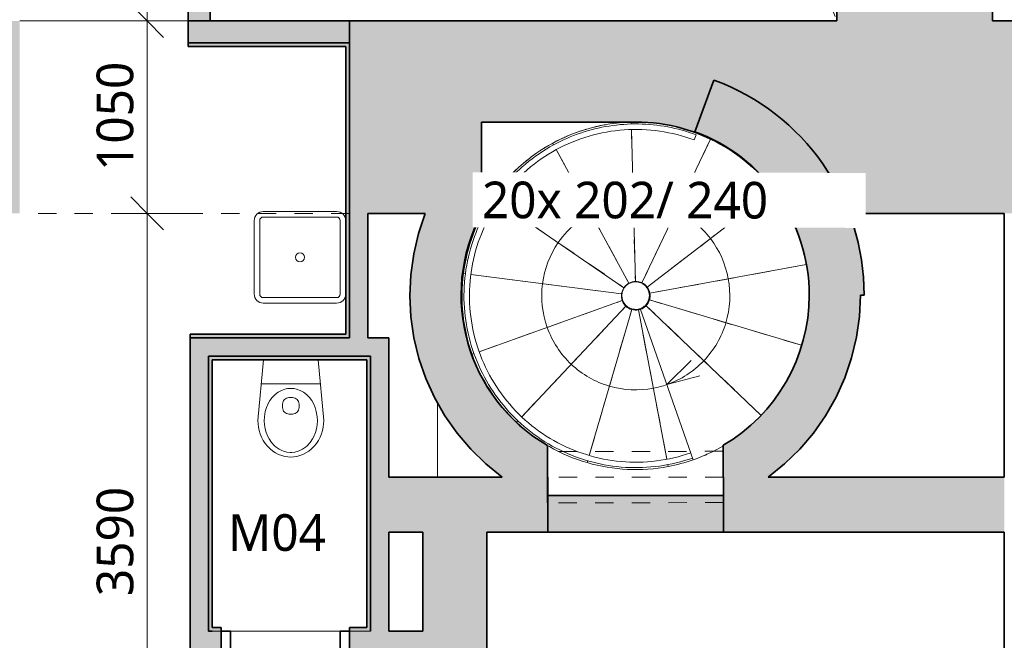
# Model space of a CAD drawing. Header units: metres. Extents: x -2.8 to 41.5, y -3 to 31.1.
# Tile 5 of 21: x 0.8 to 6.2, y 11.4 to 14.8. Entities that reach past the tile are written whole.
import ezdxf

# ---------------------------------------------------------------- set-up
doc = ezdxf.new("R2010")
doc.units = ezdxf.units.M
doc.linetypes.add('AV - Cerch_ 1 tecka 2mm', pattern=[0.004, 0.002, -0.001, 0, -0.001])
doc.linetypes.add('AV - Cerch_ 2 tecky 4mm', pattern=[0.008, 0.004, -0.0015, 0, -0.001, 0, -0.0015])
doc.layers.add('AV-KOTY', color=5, linetype='Continuous', lineweight=13, true_color=0x0000ff)
doc.layers.add('AV-MISTNOSTI', color=5, linetype='Continuous', lineweight=5, true_color=0x0000ff)
for name, color, linetype, lineweight in [('AV-KOTY-100', 7, 'Continuous', 5), ('AV-SRAFY', 7, 'Continuous', 35), ('AV-STAVBA', 7, 'Continuous', 18), ('AV-VYBAVENI', 7, 'Continuous', 18)]:
    doc.layers.add(name, color=color, linetype=linetype, lineweight=lineweight)
doc.styles.add('Trebuchet MS', font='trebuc.ttf', dxfattribs={"height": 0.2})
doc.styles.add('Trebuchet MS_B', font='trebuc.ttf', dxfattribs={"height": 0.2})
doc.dimstyles.new('2_mm_-_O_-_Blue_-_mm_-_zaokrouhlena', dxfattribs={"dimscale": 0.3048, "dimtxt": 0.20619, "dimasz": 0.590551, "dimexe": 0.393701, "dimexo": 0.0625, "dimgap": 0.065617, "dimtad": 1, "dimdec": 0, "dimlfac": 1000, "dimrnd": 10, "dimzin": 0, "dimdsep": 46, "dimtxsty": 'Trebuchet MS', "dimblk1": 'OBLIQUE', "dimblk2": 'OBLIQUE', "dimsah": 1, "dimcen": 0.09, "dimazin": 0, "dimtfac": 1, "dimtdec": 4, "dimtix": 1, "dimtmove": 0, "dimatfit": 3, "dimfxl": 0.984252, "dimfxlon": 1, "dimtvp": 1, "dimtfill": 1, "dimtolj": 1, "dimtzin": 0, "dimarcsym": 2})
doc.dimstyles.new('2_mm_-_O_-_Blue_-_mm_-_zaokrouhlena_1', dxfattribs={"dimscale": 0.3048, "dimtxt": 0.20619, "dimasz": 0.590551, "dimexe": 0.393701, "dimexo": 0.0625, "dimgap": 0.065617, "dimtad": 1, "dimdec": 0, "dimlfac": 1000, "dimrnd": 10, "dimzin": 0, "dimdsep": 46, "dimtxsty": 'Trebuchet MS', "dimblk1": 'OBLIQUE', "dimblk2": 'OBLIQUE', "dimsah": 1, "dimcen": 0.09, "dimazin": 0, "dimtfac": 1, "dimtdec": 4, "dimtix": 1, "dimtmove": 2, "dimatfit": 3, "dimfxl": 0.984252, "dimfxlon": 1, "dimtvp": 1, "dimtfill": 1, "dimtolj": 1, "dimtzin": 0, "dimarcsym": 2})

# ---------------------------------------------------------------- blocks, each defined once
blk = doc.blocks.new('DO_1-L_Obl_ - 600x1970-961458-1NP mezipatro')
at = {"layer": 'AV-STAVBA'}
for p, q in [((0.3, 0.52), (0.3, -0.08)), ((-0.3, -0.08), (0.3, -0.08)), ((-0.3, -0.18), (-0.3, -0.08)), ((0.3, -0.18), (0.3, -0.08)), ((0.3, -0.08), (0.3, -0.18)), ((-0.35, -0.18), (-0.3, -0.18)), ((-0.3, -0.18), (0.3, -0.18)), ((0.3, -0.18), (0.35, -0.18))]:
    blk.add_line(p, q, dxfattribs=at)
at = {"layer": 'AV-STAVBA', "lineweight": 35}
for p, q in [((-0.3, -0.08), (-0.35, -0.08)), ((-0.35, -0.08), (-0.35, -0.18)), ((-0.3, -0.18), (-0.3, -0.08)), ((0.35, -0.08), (0.3, -0.08)), ((0.3, -0.08), (0.3, -0.18)), ((0.35, -0.18), (0.35, -0.08)), ((-0.35, -0.18), (-0.3, -0.18)), ((0.3, -0.18), (0.35, -0.18))]:
    blk.add_line(p, q, dxfattribs=at)
at = {"layer": 'AV-STAVBA', "linetype": 'AV - Cerch_ 1 tecka 2mm'}
for p, q in [((-0.3, -0.08), (0.3, -0.08)), ((-0.35, -0.18), (0.35, -0.18)), ((-0.3, -0.18), (0.3, -0.18))]:
    blk.add_line(p, q, dxfattribs=at)
at = {"layer": 'AV-STAVBA'}
blk.add_arc((0.3, -0.08), 0.6, 90, 180, dxfattribs=at)
blk = doc.blocks.new('GM_Otvor_obdélníkový - 1800x2300-961583-1NP mezipatro')
at = {"layer": 'AV-STAVBA', "linetype": 'AV - Cerch_ 1 tecka 2mm', "lineweight": 13}
for p, q in [((-0.9, 0.525), (0.9, 0.525)), ((-0.9, -0.525), (0.9, -0.525)), ((-0.9, -0.525), (0.9, -0.525))]:
    blk.add_line(p, q, dxfattribs=at)
blk = doc.blocks.new('GM_Void_valená klenba - GM_Void_valená klenba-1524312-1NP mezipatro')
at = {"layer": 'AV-STAVBA', "linetype": 'AV - Cerch_ 1 tecka 2mm', "lineweight": 13}
for p, q in [((-0.55, 2.395), (-0.55, -2.445)), ((-0.55, 2.395), (0.55, 2.395)), ((0.55, 2.395), (0.55, -2.445)), ((-0.55, -2.445), (0.55, -2.445))]:
    blk.add_line(p, q, dxfattribs=at)
for centre, start, end in [((0, 3.7905), 248.4898, 291.5102), ((0, -3.8405), 68.4898, 111.5102)]:
    blk.add_arc(centre, 1.5, start, end, dxfattribs=at)
blk = doc.blocks.new('Railing - Railing-1420859-1NP mezipatro')
at = {"layer": 'AV-STAVBA'}
blk.add_line((4.5369, 14.1266), (4.5264, 14.0985), dxfattribs=at)
for points in [[(3.7595, 14.072), (3.8066, 14.0976), (3.9051, 14.1408), (4.0617, 14.1794), (4.2227, 14.1906), (4.3832, 14.1743), (4.4867, 14.1454), (4.5369, 14.1266)], [(3.7739, 14.0457), (3.8308, 14.0767), (3.9514, 14.1264), (4.1439, 14.1609), (4.3394, 14.1536), (4.4657, 14.1212), (4.5264, 14.0985)], [(4.518, 12.363), (4.4594, 12.3424), (4.338, 12.3131), (4.1509, 12.3058), (3.966, 12.3356), (3.7907, 12.4013), (3.6317, 12.5003), (3.4954, 12.6287), (3.3872, 12.7815), (3.3112, 12.9527), (3.2706, 13.1355), (3.2667, 13.3227), (3.3, 13.507), (3.3689, 13.6811), (3.4708, 13.8382), (3.6018, 13.9721), (3.705, 14.0423), (3.7595, 14.072)], [(4.508, 12.3913), (4.4472, 12.37), (4.3211, 12.3404), (4.1267, 12.337), (3.9361, 12.3747), (3.7577, 12.4518), (3.5996, 12.5649), (3.469, 12.7089), (3.3717, 12.8771), (3.3122, 13.0622), (3.2931, 13.2556), (3.3153, 13.4487), (3.3778, 13.6327), (3.4778, 13.7994), (3.6107, 13.9412), (3.7173, 14.0149), (3.7739, 14.0457)]]:
    blk.add_open_spline(points, degree=3, dxfattribs=at)
blk = doc.blocks.new('Koncepční WC - WC NADRZ-1470814-1NP mezipatro')
at = {"layer": 'AV-VYBAVENI', "lineweight": 13}
for p, q in [((0.1042, 0.5392), (0.0876, 0.5367)), ((0.1203, 0.54), (0.1042, 0.5392)), ((0.1365, 0.5392), (0.1203, 0.54)), ((0.1531, 0.5367), (0.1365, 0.5392)), ((0.0069, 0.4953), (-0.007, 0.4814)), ((0.0218, 0.5074), (0.0069, 0.4953)), ((0.0377, 0.5177), (0.0218, 0.5074)), ((0.0398, 0.4856), (0.0314, 0.4782)), ((0.0541, 0.526), (0.0377, 0.5177)), ((0.0564, 0.4971), (0.0398, 0.4856)), ((0.0708, 0.5323), (0.0541, 0.526)), ((0.0707, 0.5044), (0.0564, 0.4971)), ((0.0799, 0.5081), (0.0707, 0.5044)), ((0.0876, 0.5367), (0.0708, 0.5323)), ((0.0987, 0.513), (0.0799, 0.5081)), ((0.117, 0.515), (0.0987, 0.513)), ((0.1203, 0.515), (0.117, 0.515)), ((0.1237, 0.515), (0.1203, 0.515)), ((0.142, 0.513), (0.1237, 0.515)), ((0.1607, 0.5081), (0.142, 0.513)), ((0.1699, 0.5323), (0.1531, 0.5367)), ((0.1699, 0.5044), (0.1607, 0.5081)), ((0.1866, 0.526), (0.1699, 0.5323)), ((0.1842, 0.4971), (0.1699, 0.5044)), ((0.2008, 0.4856), (0.1842, 0.4971)), ((0.203, 0.5177), (0.1866, 0.526)), ((0.2093, 0.4782), (0.2008, 0.4856)), ((0.2188, 0.5074), (0.203, 0.5177)), ((0.2338, 0.4953), (0.2188, 0.5074)), ((0.2476, 0.4814), (0.2338, 0.4953)), ((-0.0396, 0.4319), (-0.047, 0.4136)), ((-0.0303, 0.4494), (-0.0396, 0.4319)), ((-0.0194, 0.4661), (-0.0303, 0.4494)), ((-0.007, 0.4814), (-0.0194, 0.4661)), ((0.0018, 0.4409), (-0.0051, 0.4278)), ((0.0148, 0.4601), (0.0018, 0.4409)), ((0.0314, 0.4782), (0.0148, 0.4601)), ((0.2258, 0.4601), (0.2093, 0.4782)), ((0.2388, 0.4409), (0.2258, 0.4601)), ((0.2458, 0.4278), (0.2388, 0.4409)), ((0.2601, 0.4661), (0.2476, 0.4814)), ((0.271, 0.4494), (0.2601, 0.4661)), ((0.2802, 0.4319), (0.271, 0.4494)), ((0.2877, 0.4136), (0.2802, 0.4319)), ((-0.0567, 0.3764), (-0.0597, 0.34)), ((-0.0527, 0.395), (-0.0567, 0.3764)), ((-0.047, 0.4136), (-0.0527, 0.395)), ((-0.0197, 0.3855), (-0.0233, 0.3644)), ((-0.0139, 0.4061), (-0.0197, 0.3855)), ((-0.0051, 0.4278), (-0.0139, 0.4061)), ((0.2546, 0.4061), (0.2458, 0.4278)), ((0.2603, 0.3855), (0.2546, 0.4061)), ((0.2639, 0.3644), (0.2603, 0.3855)), ((0.2934, 0.395), (0.2877, 0.4136)), ((0.2973, 0.3764), (0.2934, 0.395)), ((0.3003, 0.34), (0.2973, 0.3764)), ((-0.0597, 0.34), (-0.0288, 0.01)), ((-0.0233, 0.3644), (-0.0247, 0.342)), ((-0.0247, 0.342), (-0.0237, 0.3197)), ((0.2653, 0.342), (0.2639, 0.3644)), ((0.2644, 0.3197), (0.2653, 0.342)), ((0.2695, 0.01), (0.3003, 0.34)), ((-0.0237, 0.3197), (-0.019, 0.2916)), ((-0.019, 0.2916), (-0.0125, 0.2698)), ((-0.0125, 0.2698), (-0.0032, 0.2484)), ((0.0753, 0.2508), (0.0753, 0.2704)), ((0.1103, 0.3054), (0.1203, 0.3054)), ((0.1203, 0.3054), (0.1303, 0.3054)), ((0.1653, 0.2508), (0.1653, 0.2704)), ((0.2439, 0.2484), (0.2532, 0.2698)), ((0.2532, 0.2698), (0.2597, 0.2916)), ((0.2597, 0.2916), (0.2644, 0.3197)), ((-0.0032, 0.2484), (0.0063, 0.2319)), ((0.0063, 0.2319), (0.0188, 0.2151)), ((0.0188, 0.2151), (0.0344, 0.199)), ((0.1203, 0.2158), (0.1103, 0.2158)), ((0.1303, 0.2158), (0.1203, 0.2158)), ((0.2063, 0.199), (0.2219, 0.2151)), ((0.2219, 0.2151), (0.2344, 0.2319)), ((0.2344, 0.2319), (0.2439, 0.2484)), ((0.0344, 0.199), (0.0515, 0.1859)), ((0.0515, 0.1859), (0.0699, 0.1759)), ((0.0699, 0.1759), (0.0885, 0.1693)), ((0.0885, 0.1693), (0.102, 0.1664)), ((0.102, 0.1664), (0.1203, 0.165)), ((0.1203, 0.165), (0.1387, 0.1664)), ((0.1387, 0.1664), (0.1521, 0.1693)), ((0.1521, 0.1693), (0.1708, 0.1759)), ((0.1708, 0.1759), (0.1891, 0.1859)), ((0.1891, 0.1859), (0.2063, 0.199)), ((-0.0409, 0.1398), (0.1203, 0.1398)), ((0.1203, 0.1398), (0.2816, 0.1398))]:
    blk.add_line(p, q, dxfattribs=at)
for centre, start, end in [((0.1103, 0.2704), 90, 180), ((0.1303, 0.2704), 360, 90), ((0.1103, 0.2508), 180, 270), ((0.1303, 0.2508), 270, 0)]:
    blk.add_arc(centre, 0.035, start, end, dxfattribs=at)
blk = doc.blocks.new('GM_Otvor_obdélníkový - 960x2300-1535177-1NP mezipatro')
at = {"layer": 'AV-STAVBA', "linetype": 'AV - Cerch_ 1 tecka 2mm', "lineweight": 13}
for p, q in [((-0.48, 0.14), (0.48, 0.14)), ((-0.48, -0.14), (0.48, -0.14)), ((-0.48, -0.14), (0.48, -0.14))]:
    blk.add_line(p, q, dxfattribs=at)
blk = doc.blocks.new('GM_Otvor_obdélníkový - 960x2300-1535271-1NP mezipatro')
at = {"layer": 'AV-STAVBA', "linetype": 'AV - Cerch_ 1 tecka 2mm', "lineweight": 13}
for p, q in [((-0.48, 0.15), (0.48, 0.15)), ((-0.48, -0.15), (0.48, -0.15)), ((-0.48, -0.15), (0.48, -0.15))]:
    blk.add_line(p, q, dxfattribs=at)
blk = doc.blocks.new('Koncepční dřez - Dřez-607565-1NP mezipatro')
at = {"layer": 'AV-VYBAVENI'}
for p, q in [((-0.2, 0.25), (0.2, 0.25)), ((0.2, 0.22), (-0.2, 0.22)), ((-0.25, 0.2), (-0.25, -0.2)), ((-0.22, 0.2), (-0.22, -0.2)), ((0.22, -0.2), (0.22, 0.2)), ((-0.2, -0.22), (0.2, -0.22)), ((-0.2, -0.25), (0.2, -0.25))]:
    blk.add_line(p, q, dxfattribs=at)
blk.add_circle((0, 0), 0.025, dxfattribs=at)
for centre, radius, start, end in [((-0.2, 0.2), 0.05, 90, 180), ((-0.2, 0.2), 0.02, 90, 180), ((0.2, 0.2), 0.05, 360, 90), ((0.2, 0.2), 0.02, 360, 90), ((-0.2, -0.2), 0.05, 180, 270), ((-0.2, -0.2), 0.02, 180, 270), ((0.2, -0.2), 0.02, 270, 360), ((0.2, -0.2), 0.05, 270, 360)]:
    blk.add_arc(centre, radius, start, end, dxfattribs=at)
blk = doc.blocks.new('DIMBLOCK42-1NP mezipatro')
at = {"layer": 'AV-KOTY-100', "color": 5, "true_color": 0x0000ff}
for p, q in [((1.5407, 19.0882), (1.4507, 19.1782)), ((1.5407, 19.0882), (1.4207, 19.0882)), ((1.5407, 19.0882), (1.5407, 14.7482)), ((1.5407, 19.0882), (1.6307, 18.9982)), ((1.5407, 19.0882), (1.8407, 19.0882)), ((1.5407, 14.7482), (1.4507, 14.8382)), ((1.5407, 14.7482), (1.4207, 14.7482)), ((1.5407, 14.7482), (1.6307, 14.6582)), ((1.5407, 14.7482), (1.8407, 14.7482))]:
    blk.add_line(p, q, dxfattribs=at)
at = {"layer": 'AV-KOTY-100', "color": 0, "insert": (1.2647, 16.7591), "char_height": 0.2, "width": 0.704541, "attachment_point": 1, "rotation": 90, "line_spacing_factor": 1.048425, "style": 'Trebuchet MS', "bg_fill": 3, "box_fill_scale": 1.25, "bg_fill_color": 256, "bg_fill_true_color": 13158600, "bg_fill_transparency": 0}
blk.add_mtext('4340', dxfattribs=at)
blk = doc.blocks.new('_Oblique')
at = {"color": 0, "linetype": 'ByBlock', "lineweight": -2}
blk.add_line((-0.5, -0.5), (0.5, 0.5), dxfattribs=at)
blk = doc.blocks.new('DIMBLOCK43-1NP mezipatro')
at = {"layer": 'AV-KOTY-100', "color": 5, "true_color": 0x0000ff}
for p, q in [((1.5407, 14.7482), (1.4507, 14.8382)), ((1.5407, 14.7482), (1.4207, 14.7482)), ((1.5407, 14.7482), (1.5407, 13.6982)), ((1.5407, 14.7482), (1.6307, 14.6582)), ((1.5407, 14.7482), (1.8407, 14.7482)), ((1.5407, 13.6982), (1.4507, 13.7882)), ((1.5407, 13.6982), (1.4207, 13.6982)), ((1.5407, 13.6982), (1.6307, 13.6082)), ((1.5407, 13.6982), (1.8407, 13.6982))]:
    blk.add_line(p, q, dxfattribs=at)
at = {"layer": 'AV-KOTY-100', "color": 0, "insert": (1.2647, 13.9296), "char_height": 0.2, "width": 0.704541, "attachment_point": 1, "rotation": 90, "line_spacing_factor": 1.048425, "style": 'Trebuchet MS', "bg_fill": 3, "box_fill_scale": 1.25, "bg_fill_color": 256, "bg_fill_true_color": 13158600, "bg_fill_transparency": 0}
blk.add_mtext('1050', dxfattribs=at)
blk = doc.blocks.new('DIMBLOCK44-1NP mezipatro')
at = {"layer": 'AV-KOTY-100', "color": 5, "true_color": 0x0000ff}
for p, q in [((1.5407, 13.6982), (1.4507, 13.7882)), ((1.5407, 13.6982), (1.4207, 13.6982)), ((1.5407, 13.6982), (1.5407, 10.1082)), ((1.5407, 13.6982), (1.6307, 13.6082)), ((1.5407, 13.6982), (1.8407, 13.6982)), ((1.5407, 10.1082), (1.4507, 10.1982)), ((1.5407, 10.1082), (1.4207, 10.1082)), ((1.5407, 10.1082), (1.6307, 10.0182)), ((1.5407, 10.1082), (1.8407, 10.1082))]:
    blk.add_line(p, q, dxfattribs=at)
at = {"layer": 'AV-KOTY-100', "color": 0, "insert": (1.2647, 11.6096), "char_height": 0.2, "width": 0.704541, "attachment_point": 1, "rotation": 90, "line_spacing_factor": 1.048425, "style": 'Trebuchet MS', "bg_fill": 3, "box_fill_scale": 1.25, "bg_fill_color": 256, "bg_fill_true_color": 13158600, "bg_fill_transparency": 0}
blk.add_mtext('3590', dxfattribs=at)

msp = doc.modelspace()

# ---------------------------------------------------------------- hatches: boundary and pattern name
at = {"layer": 'AV-SRAFY', "lineweight": 18}
h = msp.add_hatch(color=256, dxfattribs=at)
h.paths.add_polyline_path([(1.8848, 14.7482), (1.8848, 16.7507), (1.7648, 16.7507), (1.7648, 14.7482)])
h.paths.add_polyline_path([(1.8848, 17.6507), (1.8848, 19.0882), (1.7648, 19.0882), (1.7648, 17.6507)])
h = msp.add_hatch(color=256, dxfattribs=at)
h.paths.add_polyline_path([(5.3048, 14.7482), (6.1548, 14.7482), (6.1548, 15.3132), (6.0548, 15.4132), (5.5548, 15.4132), (5.5548, 15.3382), (5.3048, 15.3382)])
h.paths.add_polyline_path([(6.0548, 16.3132), (6.1548, 16.4132), (6.1548, 16.7232), (6.0548, 16.8232), (5.5548, 16.8232), (5.5548, 16.7482), (5.4348, 16.7482), (5.4348, 16.3882), (5.5548, 16.3882), (5.5548, 16.3132), (5.7548, 16.3132)])
h.paths.add_polyline_path([(6.0548, 17.7232), (6.1548, 17.8232), (6.1548, 18.4082), (5.3048, 18.4082), (5.3048, 17.7982), (5.5548, 17.7982), (5.5548, 17.7232), (5.7548, 17.7232)])
h = msp.add_hatch(color=256, dxfattribs=at)
h.paths.add_polyline_path([(10.6548, 13.6982), (10.6548, 14.7482), (10.3998, 14.7482), (10.2998, 14.6482), (10.2998, 14.3782), (10.3998, 14.3782), (10.3998, 13.6982)])
h.paths.add_polyline_path([(8.9498, 13.6982), (8.9498, 14.3782), (9.0498, 14.3782), (9.0498, 14.6482), (8.9498, 14.7482), (7.7898, 14.7482), (7.6898, 14.6482), (7.6898, 14.3782), (7.7898, 14.3782), (7.7898, 13.6982)])
h.paths.add_polyline_path([(6.3398, 13.6982), (6.3398, 14.3782), (6.4398, 14.3782), (6.4398, 14.6482), (6.3398, 14.7482), (2.6448, 14.7482), (2.6448, 13.6982), (3.3662, 13.6982), (3.3662, 14.1966), (4.2079, 14.1966), (4.3098, 14.1911), (4.4105, 14.1747), (4.5089, 14.1475), (4.6038, 14.11), (4.6941, 14.0625), (4.7856, 13.9997), (4.8568, 13.9399), (4.9273, 13.8661), (4.9896, 13.7853), (5.0427, 13.6982), (6.2198, 13.6982)])
h.paths.add_polyline_path([(0.8448, 13.6982), (0.8448, 14.7482), (0.4148, 14.7482), (0.4148, 14.2232), (0.3148, 14.2232), (0.3148, 13.6982), (0.5349, 13.6982)])
for points in [[(1.9518, 14.6282), (2.6448, 14.6282), (2.6448, 14.7482), (1.7648, 14.7482), (1.7648, 14.6282)], [(2.6448, 14.6082), (2.6448, 14.6282), (1.7648, 14.6282), (1.7648, 14.6082), (2.6248, 14.6082)], [(2.6448, 13.0182), (2.6448, 14.6082), (2.6248, 14.6082), (2.6248, 13.0182)], [(5.4347, 13.2516), (5.4547, 13.2516), (5.4492, 13.3687), (5.4327, 13.4849), (5.4054, 13.599), (5.3676, 13.71), (5.3195, 13.817), (5.2616, 13.919), (5.1944, 14.0151), (5.1185, 14.1045), (5.0345, 14.1864), (4.9432, 14.2601), (4.8454, 14.3249), (4.742, 14.3802), (4.6338, 14.4256), (4.5308, 14.1438), (4.6276, 14.1022), (4.7192, 14.0502), (4.8045, 13.9883), (4.8823, 13.9174), (4.9519, 13.8383), (5.0122, 13.7519), (5.0627, 13.6595), (5.1026, 13.562), (5.1314, 13.4606), (5.1488, 13.3568), (5.1547, 13.2516)], [(2.6603, 13.0182), (2.7448, 13.0182), (2.7448, 13.6982), (2.6448, 13.6982), (2.6448, 13.0182)], [(1.9518, 13.0182), (2.6248, 13.0182), (2.6248, 13.0382), (1.7748, 13.0382), (1.7748, 13.0182)], [(1.7748, 10.2282), (1.8748, 10.2282), (1.8748, 13.0182), (1.7748, 13.0182), (1.7748, 11.3902)], [(2.6603, 12.9182), (2.8598, 12.9182), (2.8598, 13.0182), (1.8748, 13.0182), (1.8748, 12.9182), (1.9518, 12.9182)], [(2.6603, 12.8982), (2.7398, 12.8982), (2.7398, 12.9182), (1.8748, 12.9182), (1.8748, 12.8982), (1.9518, 12.8982)], [(2.7398, 11.4382), (2.7598, 11.4382), (2.7598, 12.9182), (2.7398, 12.9182), (2.7398, 12.4851)], [(2.7598, 11.4182), (2.8598, 11.4182), (2.8598, 12.9182), (2.7598, 12.9182), (2.7598, 12.4851)], [(1.8948, 11.4182), (1.8948, 12.8982), (1.8748, 12.8982), (1.8748, 11.4182)], [(4.4314, 11.9582), (4.6873, 11.9582), (4.6873, 12.1582), (3.7273, 12.1582), (3.7273, 11.9582), (4.0772, 11.9582)], [(3.3948, 10.2282), (3.3948, 11.9582), (3.0448, 11.9582), (3.0448, 10.2282), (3.3687, 10.2282)]]:
    msp.add_hatch(color=256, dxfattribs=at).paths.add_polyline_path(points)
h = msp.add_hatch(color=256, dxfattribs=at)
h.paths.add_polyline_path([(3.726, 12.1186), (3.7256, 12.4312), (3.6389, 12.4884), (3.559, 12.5548), (3.4867, 12.6294), (3.4231, 12.7116), (3.3687, 12.8003), (3.3245, 12.8941), (3.2907, 12.9923), (3.2679, 13.0937), (3.2563, 13.1969), (3.256, 13.3008), (3.267, 13.4041), (3.2893, 13.5056), (3.3225, 13.604), (3.3662, 13.6982), (3.0586, 13.6982), (3.0197, 13.5799), (2.9955, 13.4769), (2.9797, 13.3628), (2.9747, 13.2477), (2.9804, 13.1326), (2.9969, 13.0186), (3.024, 12.9066), (3.0615, 12.7977), (3.109, 12.6927), (3.1661, 12.5927), (3.2323, 12.4984), (3.307, 12.4107), (3.3896, 12.3304), (3.4794, 12.2582), (3.5579, 12.2054), (3.6403, 12.1587)])
h.paths.add_polyline_path([(4.6873, 12.1202), (4.7716, 12.16), (4.8527, 12.2061), (4.93, 12.2582), (5.0201, 12.3307), (5.1029, 12.4113), (5.1778, 12.4993), (5.2441, 12.594), (5.3013, 12.6945), (5.3487, 12.7999), (5.3861, 12.9093), (5.4145, 13.0325), (5.4293, 13.1361), (5.4347, 13.2516), (5.1547, 13.2516), (5.1483, 13.142), (5.129, 13.0325), (5.0982, 12.9288), (5.055, 12.8279), (5.0005, 12.7327), (4.9354, 12.6444), (4.8605, 12.5642), (4.7769, 12.4932), (4.6856, 12.4323), (4.6858, 12.2582), (4.6873, 12.2582)])
h = msp.add_hatch(color=256, dxfattribs=at)
h.paths.add_polyline_path([(3.726, 12.1186), (3.7273, 12.1186), (3.7273, 12.2582), (3.7258, 12.2582)])
h.paths.add_polyline_path([(3.7273, 11.9582), (3.7266, 12.1183), (3.726, 12.1186), (3.6403, 12.1587), (3.5579, 12.2054), (3.4793, 12.2582), (2.8598, 12.2582), (2.8598, 11.9582), (3.3948, 11.9582)])
h.paths.add_polyline_path([(6.2198, 11.9582), (6.2198, 12.2582), (4.93, 12.2582), (4.8527, 12.2061), (4.7716, 12.16), (4.6873, 12.1202), (4.6873, 11.9582), (6.2025, 11.9582)])
h = msp.add_hatch(color=256, dxfattribs=at)
h.paths.add_polyline_path([(1.9448, 11.3182), (1.9448, 11.4182), (1.8748, 11.4182), (1.8748, 11.3182)])
h.paths.add_polyline_path([(3.0248, 11.3182), (3.0448, 11.3182), (3.0448, 11.4182), (2.6448, 11.4182), (2.6448, 11.3182)])
h = msp.add_hatch(color=256, dxfattribs=at)
h.paths.add_polyline_path([(2.6448, 11.4182), (2.7598, 11.4182), (2.7598, 11.4382), (2.6448, 11.4382)])
h.paths.add_polyline_path([(1.8948, 11.4182), (1.9448, 11.4182), (1.9448, 11.4382), (1.8948, 11.4382)])

# ---------------------------------------------------------------- linework, layer by layer
at = {"layer": 'AV-KOTY'}
for q in [(4.5099, 12.8949), (4.5578, 12.8112)]:
    msp.add_line((4.3776, 12.7637), q, dxfattribs=at)
for start, end in [(91.5223, 118.5591), (64.4856, 91.5223), (37.4488, 64.4856), (128.0003, 145.5959), (118.5591, 128.0003), (10.4121, 37.4488), (145.5959, 172.6326), (343.3753, 10.4121), (172.6326, 199.6694), (199.6694, 226.7062), (316.3385, 343.3753), (226.7062, 253.7429), (289.3018, 316.3385), (253.7429, 280.7797), (280.7797, 289.3)]:
    msp.add_arc((4.2079, 13.2482), 0.5134, start, end, dxfattribs=at)
at = {"layer": 'AV-STAVBA', "lineweight": 35}
for p, q in [((1.7648, 16.7507), (1.7648, 14.6082)), ((1.8848, 14.7482), (1.8848, 16.7507)), ((5.3048, 15.3382), (5.3048, 14.7482)), ((6.1548, 14.7482), (6.1548, 15.3132)), ((5.3048, 14.7482), (1.7648, 14.7482)), ((2.6448, 14.7482), (2.6448, 13.0182)), ((6.3398, 14.7482), (6.1548, 14.7482)), ((1.7648, 14.6282), (2.6448, 14.6282)), ((1.7648, 14.6082), (2.6248, 14.6082)), ((2.6248, 14.6082), (2.6248, 13.0382)), ((4.6338, 14.4256), (4.5308, 14.1438)), ((3.3662, 13.6982), (3.3662, 14.1966)), ((3.3662, 14.1966), (4.2079, 14.1966)), ((2.7448, 13.0182), (2.7448, 13.6982)), ((2.7448, 13.6982), (3.0586, 13.6982)), ((5.0427, 13.6982), (6.2198, 13.6982)), ((6.2198, 13.6982), (6.2198, 12.2582)), ((5.4347, 13.2516), (5.4547, 13.2516)), ((1.7748, 13.0382), (1.7748, 10.1082)), ((2.6248, 13.0382), (1.7748, 13.0382)), ((2.6448, 13.0182), (1.7748, 13.0182)), ((2.8598, 13.0182), (2.7448, 13.0182)), ((2.8598, 12.2582), (2.8598, 13.0182)), ((1.8748, 11.4182), (1.8748, 12.9182)), ((1.8748, 12.9182), (2.7598, 12.9182)), ((2.7598, 12.9182), (2.7598, 11.4182)), ((1.8948, 12.8982), (2.7398, 12.8982)), ((1.8948, 11.4382), (1.8948, 12.8982)), ((2.7398, 12.8982), (2.7398, 11.4382)), ((3.726, 12.1186), (3.7256, 12.4312)), ((4.6856, 12.4323), (4.6858, 12.2582)), ((3.4793, 12.2582), (2.8598, 12.2582)), ((3.7273, 12.2582), (3.7258, 12.2582)), ((3.7273, 12.2582), (3.7273, 11.9582)), ((4.6858, 12.2582), (4.6873, 12.2582)), ((4.6873, 11.9582), (4.6873, 12.2582)), ((6.2198, 12.2582), (4.93, 12.2582)), ((4.6873, 12.1582), (3.7273, 12.1582)), ((2.8598, 11.4182), (2.8598, 11.9582)), ((2.8598, 11.9582), (3.0448, 11.9582)), ((3.0448, 11.9582), (3.0448, 11.4182)), ((3.3948, 11.9582), (6.2198, 11.9582)), ((3.3948, 10.2282), (3.3948, 11.9582)), ((6.2198, 11.9582), (6.2198, 10.2282)), ((1.8948, 11.4182), (1.8748, 11.4182)), ((1.9448, 11.4382), (1.8948, 11.4382)), ((1.9448, 11.2982), (1.9448, 11.4382)), ((2.6448, 11.4382), (2.6448, 11.2982)), ((2.7398, 11.4382), (2.6448, 11.4382)), ((3.0448, 11.4182), (2.8598, 11.4182))]:
    msp.add_line(p, q, dxfattribs=at)
at = {"layer": 'AV-STAVBA'}
for p, q in [((0.8448, 14.7482), (1.7648, 14.7482)), ((4.1828, 14.1952), (4.1831, 14.1845)), ((4.1839, 14.1546), (4.2059, 13.3265)), ((4.6162, 14.1035), (4.2417, 13.3189)), ((3.7552, 14.08), (3.7595, 14.072)), ((3.7739, 14.0457), (4.1705, 13.317)), ((4.9597, 13.824), (4.2701, 13.2958)), ((3.4255, 13.7841), (3.4345, 13.7779)), ((3.4588, 13.7612), (4.1433, 13.2925)), ((3.3732, 13.6982), (3.3662, 13.6982)), ((5.1384, 13.4192), (4.285, 13.2624)), ((3.2674, 13.3698), (3.2786, 13.3684)), ((3.3075, 13.3646), (4.1302, 13.2583)), ((4.1441, 13.2895), (4.147, 13.2937)), ((4.147, 13.2937), (4.1507, 13.2983)), ((4.2621, 13.3003), (4.2686, 13.2924)), ((4.2731, 13.2851), (4.278, 13.2742)), ((4.278, 13.2241), (4.2732, 13.2133)), ((4.28, 13.2677), (4.2823, 13.2491)), ((4.2823, 13.2491), (4.28, 13.2306)), ((5.1128, 12.978), (4.283, 13.2258)), ((3.353, 12.9426), (4.1342, 13.2218)), ((3.5853, 12.5873), (4.1542, 13.1912)), ((3.9538, 12.3765), (4.186, 13.173)), ((4.1608, 13.1903), (4.157, 13.1935)), ((4.1655, 13.1869), (4.1608, 13.1903)), ((4.3778, 12.3562), (4.2226, 13.1712)), ((4.5214, 12.3532), (4.2338, 13.1743)), ((4.2687, 13.206), (4.2624, 13.1982)), ((4.8907, 12.5966), (4.2646, 13.1941)), ((3.3149, 12.929), (3.3259, 12.9329)), ((3.1248, 12.2582), (3.1248, 12.665)), ((3.5576, 12.558), (3.5657, 12.5666)), ((3.7256, 12.4312), (3.7257, 12.4312)), ((3.9425, 12.3378), (3.9458, 12.3492)), ((4.3853, 12.3166), (4.3831, 12.3283)), ((1.9448, 11.4182), (1.8948, 11.4182)), ((1.9948, 11.4182), (2.5948, 11.4182)), ((2.7598, 11.4182), (2.6448, 11.4182))]:
    msp.add_line(p, q, dxfattribs=at)
at = {"layer": 'AV-STAVBA', "linetype": 'AV - Cerch_ 2 tecky 4mm'}
for p, q in [((4.1828, 14.1952), (4.1831, 14.1845)), ((4.1839, 14.1546), (4.2059, 13.3265)), ((4.6162, 14.1035), (4.2417, 13.3189)), ((3.7552, 14.08), (3.7595, 14.072)), ((3.7739, 14.0457), (4.1705, 13.317)), ((4.9597, 13.824), (4.2701, 13.2958)), ((3.4255, 13.7841), (3.4345, 13.7779)), ((3.4588, 13.7612), (4.1433, 13.2925)), ((5.1384, 13.4192), (4.285, 13.2624)), ((3.2674, 13.3698), (3.2786, 13.3684)), ((3.3075, 13.3646), (4.1302, 13.2583)), ((5.1128, 12.978), (4.283, 13.2258)), ((3.353, 12.9426), (4.1342, 13.2218)), ((3.5853, 12.5873), (4.1542, 13.1912)), ((3.9538, 12.3765), (4.186, 13.173)), ((4.3778, 12.3562), (4.2226, 13.1712)), ((4.8907, 12.5966), (4.2646, 13.1941)), ((3.3149, 12.929), (3.3259, 12.9329)), ((3.5576, 12.558), (3.5657, 12.5666)), ((3.9425, 12.3378), (3.9458, 12.3492)), ((4.3853, 12.3166), (4.3831, 12.3283))]:
    msp.add_line(p, q, dxfattribs=at)
at = {"layer": 'AV-STAVBA', "lineweight": 35, "flags": 128}
for points in [[(3.0586, 13.6982), (3.0219, 13.589), (2.9955, 13.4769), (2.9797, 13.3628), (2.9747, 13.2477), (2.9804, 13.1326), (2.9969, 13.0186), (3.024, 12.9066), (3.0615, 12.7977), (3.109, 12.6927), (3.1661, 12.5927), (3.2323, 12.4984), (3.307, 12.4107), (3.3896, 12.3304), (3.4794, 12.2582)], [(4.93, 12.2582), (5.0201, 12.3307), (5.1029, 12.4113), (5.1778, 12.4993), (5.2441, 12.594), (5.3013, 12.6945), (5.3487, 12.7999), (5.3861, 12.9093), (5.413, 13.0217), (5.4293, 13.1361), (5.4347, 13.2516)]]:
    msp.add_lwpolyline(points, dxfattribs=at)
at = {"layer": 'AV-STAVBA', "flags": 128}
for points in [[(4.136, 13.2724), (4.139, 13.28), (4.1409, 13.2839)], [(4.157, 13.3047), (4.16, 13.3073), (4.165, 13.3111)], [(4.1727, 13.3156), (4.1758, 13.3172), (4.1822, 13.3198)], [(4.1907, 13.3222), (4.1937, 13.3229), (4.201, 13.3238)], [(4.2098, 13.3241), (4.2124, 13.3239), (4.2203, 13.323)], [(4.2287, 13.321), (4.2308, 13.3204), (4.2388, 13.3172)], [(4.2462, 13.3132), (4.2477, 13.3123), (4.2547, 13.3073)], [(4.1323, 13.2491), (4.134, 13.2649), (4.1345, 13.267)], [(4.1346, 13.2309), (4.1342, 13.2323), (4.1323, 13.2491)], [(4.1412, 13.2137), (4.1398, 13.2164), (4.1362, 13.2252)], [(4.1518, 13.1987), (4.1488, 13.2022), (4.1448, 13.2077)], [(4.1826, 13.1783), (4.1767, 13.1806), (4.1731, 13.1824)], [(4.2014, 13.1744), (4.1945, 13.1752), (4.1911, 13.1759)], [(4.2206, 13.1753), (4.2131, 13.1743), (4.2101, 13.1742)], [(4.239, 13.1811), (4.2314, 13.1781), (4.229, 13.1773)], [(4.2546, 13.1909), (4.2481, 13.1862), (4.2464, 13.1851)]]:
    msp.add_lwpolyline(points, dxfattribs=at)
at = {"layer": 'AV-STAVBA', "lineweight": 35}
for centre, radius, start, end in [((4.2047, 13.2516), 1.25, 360, 69.9206), ((4.2079, 13.2482), 0.9484, 28.3272, 90), ((4.2047, 13.2516), 0.95, 0, 69.9206), ((4.2047, 13.2516), 0.95, 151.9569, 239.7162), ((4.2047, 13.2516), 0.95, 300.4138, 360)]:
    msp.add_arc(centre, radius, start, end, dxfattribs=at)
at = {"layer": 'AV-STAVBA'}
for centre, radius, start, end in [((4.2079, 13.2482), 0.9484, 90, 151.6728), ((4.2079, 13.2482), 0.9484, 93.4677, 97.2951), ((4.2079, 13.2482), 0.9484, 86.7503, 90.8057), ((4.2079, 13.2482), 0.9484, 79.5592, 84.322), ((4.2079, 13.2482), 0.9484, 106.6019, 110.3038), ((4.2079, 13.2482), 0.9484, 100.0603, 103.7929), ((4.2079, 13.2482), 0.9484, 71.3657, 77.8426), ((4.2079, 13.2482), 0.9484, 76.9125, 77.5413), ((4.2079, 13.2482), 0.9484, 64.8867, 69.8806), ((4.2079, 13.2482), 0.9484, 113.1177, 116.8367), ((4.2079, 13.2482), 0.9484, 58.4037, 62.5141), ((4.2079, 13.2482), 0.9484, 119.6185, 123.4112), ((4.2079, 13.2482), 0.9484, 51.9153, 55.7644), ((4.2079, 13.2482), 0.9484, 126.1099, 130.0803), ((4.2079, 13.2482), 0.9484, 132.595, 137.0548), ((4.2079, 13.2482), 0.9484, 45.4189, 49.1604), ((4.2079, 13.2482), 0.9484, 139.0755, 145.5527), ((4.2079, 13.2482), 0.9484, 38.9103, 42.6136), ((4.2079, 13.2482), 0.9484, 41.5002, 41.6087), ((4.2079, 13.2482), 0.9484, 146.3069, 172.6326), ((4.2079, 13.2482), 0.9484, 32.3814, 36.095), ((4.2079, 13.2482), 0.9484, 34.3679, 35.0637), ((4.2079, 13.2482), 0.9484, 24.7144, 29.5318), ((4.2079, 13.2482), 0.9484, 18.5019, 21.5937), ((4.2079, 13.2482), 0.9484, 12.3323, 14.2203), ((4.2079, 13.2482), 0.9484, 172.6326, 199.6694), ((4.2079, 13.2482), 0.9484, 6.2143, 7.147), ((4.2079, 13.2482), 0.0784, 145.5959, 172.6326), ((4.2073, 13.2491), 0.075, 0, 180), ((4.2079, 13.2482), 0.0784, 118.5591, 145.5959), ((4.2079, 13.2482), 0.0784, 91.5223, 118.5591), ((4.2079, 13.2482), 0.0784, 64.4856, 91.5223), ((4.2079, 13.2482), 0.0784, 73.753, 80.4902), ((4.2079, 13.2482), 0.0784, 60.2346, 66.9718), ((4.2079, 13.2482), 0.0784, 37.4488, 64.4856), ((4.2079, 13.2482), 0.0784, 46.7162, 53.4534), ((4.2079, 13.2482), 0.0784, 33.1978, 39.935), ((4.2079, 13.2482), 0.0784, 10.4121, 37.4488), ((4.2079, 13.2482), 0.0784, 19.6794, 26.4167), ((4.2079, 13.2482), 0.0784, 172.6326, 199.6694), ((4.2073, 13.2491), 0.075, 180, 360), ((4.2079, 13.2482), 0.0784, 316.3385, 343.3753), ((4.2079, 13.2482), 0.0784, 339.1243, 345.8615), ((4.2079, 13.2482), 0.0784, 343.3753, 10.4121), ((4.2079, 13.2482), 0.0784, 6.1611, 12.8983), ((4.2079, 13.2482), 0.0784, 352.6427, 359.3799), ((4.2079, 13.2482), 0.0784, 199.6694, 226.7062), ((4.2079, 13.2482), 0.0784, 226.7062, 253.7429), ((4.2079, 13.2482), 0.0784, 253.7429, 280.7797), ((4.2079, 13.2482), 0.0784, 280.7797, 291.788), ((4.2079, 13.2482), 0.0784, 289.3018, 316.3385), ((4.2079, 13.2482), 0.0784, 298.5691, 305.3064), ((4.2079, 13.2482), 0.0784, 312.0875, 318.8247), ((4.2079, 13.2482), 0.0784, 325.6059, 332.3431), ((4.2079, 13.2482), 0.9484, 199.6694, 226.7062), ((4.2079, 13.2482), 0.9484, 226.7062, 253.7429), ((4.2079, 13.2482), 0.9484, 289.3018, 300.2987), ((4.2079, 13.2482), 0.9484, 293.3531, 294.4795), ((4.2079, 13.2482), 0.9484, 253.7429, 280.7797), ((4.2079, 13.2482), 0.9484, 280.7797, 289.3032)]:
    msp.add_arc(centre, radius, start, end, dxfattribs=at)

# ---------------------------------------------------------------- block references
at = {"layer": 'AV-STAVBA', "linetype": 'AV - Cerch_ 1 tecka 2mm', "lineweight": 13, "rotation": 89.9999999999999}
msp.add_blockref('GM_Void_valená klenba - GM_Void_valená klenba-1524312-1NP mezipatro', (2.8598, 15.2982), dxfattribs=at)
at = {"layer": 'AV-STAVBA'}
for name, p, rotation in [('GM_Otvor_obdélníkový - 1800x2300-961583-1NP mezipatro', (1.7448, 14.2232), 180), ('GM_Otvor_obdélníkový - 960x2300-1535177-1NP mezipatro', (4.2058, 12.2591), 180.0650082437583), ('GM_Otvor_obdélníkový - 960x2300-1535271-1NP mezipatro', (4.2073, 12.1082), 180), ('DO_1-L_Obl_ - 600x1970-961458-1NP mezipatro', (2.2948, 11.2382), 180)]:
    msp.add_blockref(name, p, dxfattribs=dict(at, rotation=rotation))
msp.add_blockref('Railing - Railing-1420859-1NP mezipatro', (0, 0), dxfattribs=at)
at = {"layer": 'AV-VYBAVENI'}
msp.add_blockref('Koncepční dřez - Dřez-607565-1NP mezipatro', (2.3748, 13.4582), dxfattribs=at)
at = {"layer": 'AV-VYBAVENI', "rotation": 180}
msp.add_blockref('Koncepční WC - WC NADRZ-1470814-1NP mezipatro', (2.4451, 12.9082), dxfattribs=at)

# ---------------------------------------------------------------- texts
at = {"layer": 'AV-MISTNOSTI', "insert": (1.9823, 12.0562), "char_height": 0.2, "width": 0.657384, "attachment_point": 1, "style": 'Trebuchet MS_B'}
msp.add_mtext('M04', dxfattribs=at)

# ---------------------------------------------------------------- next in the draw order: texts
at = {"layer": 'AV-KOTY', "lineweight": 5, "insert": (3.3682, 13.8717), "char_height": 0.2, "width": 2.044303, "attachment_point": 1, "rotation": 359.9257, "style": 'Trebuchet MS', "bg_fill": 3, "box_fill_scale": 1.25, "bg_fill_color": 256, "bg_fill_true_color": 13158600, "bg_fill_transparency": 0}
msp.add_mtext('20x 202/ 240', dxfattribs=at)

# ---------------------------------------------------------------- next in the draw order: dimensions: what is measured, and where the dimension line sits
at = {"layer": 'AV-KOTY', "lineweight": 5}
dim = msp.add_linear_dim(base=(1.5407, 14.7482), p1=(1.8407, 19.0882), p2=(1.8407, 14.7482), angle=90, dimstyle='2_mm_-_O_-_Blue_-_mm_-_zaokrouhlena_1', override={"dimpost": '<>', "dimfxl": 4.34}, dxfattribs=at)
dim.commit()
dim.dimension.update_dxf_attribs({"geometry": 'DIMBLOCK42-1NP mezipatro', "text_midpoint": (1.3981, 17.1113), "dimtype": 160, "text_rotation": 90})

# ---------------------------------------------------------------- next in the draw order: dimensions: what is measured, and where the dimension line sits
dim = msp.add_linear_dim(base=(1.5407, 13.6982), p1=(1.8407, 14.7482), p2=(1.8407, 13.6982), angle=90, dimstyle='2_mm_-_O_-_Blue_-_mm_-_zaokrouhlena', override={"dimpost": '<>', "dimfxl": 1.05}, dxfattribs=at)
dim.commit()
dim.dimension.update_dxf_attribs({"geometry": 'DIMBLOCK43-1NP mezipatro', "text_midpoint": (1.4189, 14.2232)})

# ---------------------------------------------------------------- next in the draw order: dimensions: what is measured, and where the dimension line sits
dim = msp.add_linear_dim(base=(1.5407, 10.1082), p1=(1.8407, 13.6982), p2=(1.8407, 10.1082), angle=90, dimstyle='2_mm_-_O_-_Blue_-_mm_-_zaokrouhlena', override={"dimpost": '<>', "dimfxl": 3.59}, dxfattribs=at)
dim.commit()
dim.dimension.update_dxf_attribs({"geometry": 'DIMBLOCK44-1NP mezipatro', "text_midpoint": (1.4186, 11.9032)})

doc.saveas('drawing.dxf')
